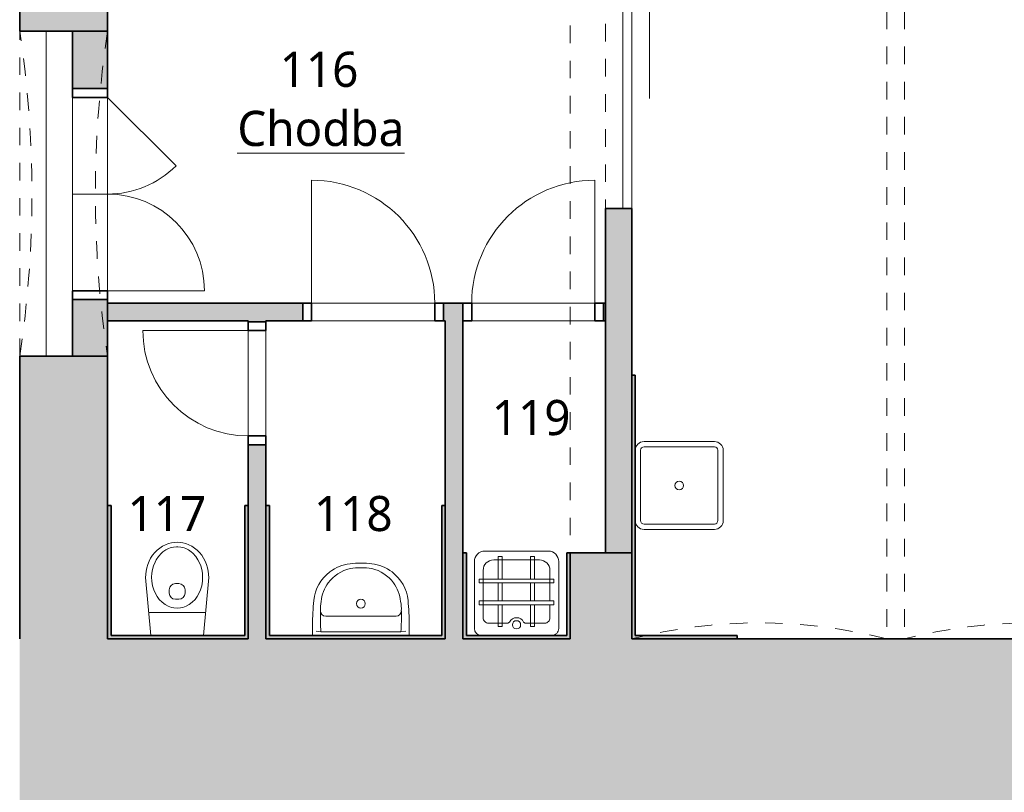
# Model space of a CAD drawing. Header units: metres. Extents: x -0.3 to 46.9, y -0.4 to 27.9.
# Tile 14 of 26: x 21.8 to 27.4, y 7.7 to 12.1. Entities that reach past the tile are written whole.
import ezdxf

# ---------------------------------------------------------------- set-up
doc = ezdxf.new("R2010")
doc.units = ezdxf.units.M
doc.linetypes.add('AV - Cerch_ 1 tecka 4mm', pattern=[0.006, 0.004, -0.001, 0, -0.001])
doc.linetypes.add('AV - Cerch_ 2 tecky 4mm', pattern=[0.008, 0.004, -0.0015, 0, -0.001, 0, -0.0015])
doc.layers.add('AV-MISTNOSTI', color=5, linetype='Continuous', lineweight=5, true_color=0x0000ff)
for name, color, linetype, lineweight in [('AV-SRAFY', 7, 'Continuous', 35), ('AV-STAVBA', 7, 'Continuous', 18), ('AV-VYBAVENI', 7, 'Continuous', 18)]:
    doc.layers.add(name, color=color, linetype=linetype, lineweight=lineweight)
doc.styles.add('Trebuchet MS_B', font='trebuc.ttf', dxfattribs={"height": 0.2})

# ---------------------------------------------------------------- blocks, each defined once
blk = doc.blocks.new('DO_2-L_Obl__členěné_22 - 1100x1950-946527-1NP')
at = {"layer": 'AV-STAVBA', "color": 254, "true_color": 0xcccccc}
for p, q in [((0.55, 0.52), (0.55, -0.03)), ((-0.55, -0.03), (-0.1611, 0.3589)), ((-0.55, -0.03), (0.55, -0.03)), ((-0.55, -0.23), (-0.55, -0.03)), ((0, -0.03), (0, -0.23)), ((0.55, -0.23), (0.55, -0.03)), ((-0.6, -0.23), (-0.55, -0.23)), ((-0.55, -0.23), (0.55, -0.23)), ((0.55, -0.23), (0.6, -0.23))]:
    blk.add_line(p, q, dxfattribs=at)
at = {"layer": 'AV-STAVBA', "color": 254, "lineweight": 35, "true_color": 0xcccccc}
for p, q in [((-0.55, -0.03), (-0.6, -0.03)), ((-0.6, -0.03), (-0.6, -0.23)), ((-0.55, -0.23), (-0.55, -0.03)), ((0.6, -0.03), (0.55, -0.03)), ((0.55, -0.03), (0.55, -0.23)), ((0.6, -0.23), (0.6, -0.03)), ((-0.6, -0.23), (-0.55, -0.23)), ((0.55, -0.23), (0.6, -0.23))]:
    blk.add_line(p, q, dxfattribs=at)
at = {"layer": 'AV-STAVBA', "color": 254, "linetype": 'AV - Cerch_ 1 tecka 4mm', "true_color": 0xcccccc}
for p, q in [((-0.55, -0.03), (0.55, -0.03)), ((-0.6, -0.23), (0.6, -0.23)), ((-0.55, -0.23), (0.55, -0.23))]:
    blk.add_line(p, q, dxfattribs=at)
at = {"layer": 'AV-STAVBA', "color": 254, "true_color": 0xcccccc}
for centre, start, end in [((0.55, -0.03), 90, 180), ((-0.55, -0.03), 360, 45)]:
    blk.add_arc(centre, 0.55, start, end, dxfattribs=at)
blk = doc.blocks.new('GM_Otvor s půlkruhovým nadpražím - 1850x3270-946843-1NP')
at = {"layer": 'AV-STAVBA', "color": 254, "linetype": 'AV - Cerch_ 1 tecka 4mm', "lineweight": 13, "true_color": 0xcccccc}
for p, q in [((-0.925, 0.25), (0.925, 0.25)), ((0.925, -0.25), (-0.925, -0.25))]:
    blk.add_line(p, q, dxfattribs=at)
for centre, start, end in [((0, 6.3266), 261.3447, 278.6553), ((0, -6.3266), 81.3447, 98.6553)]:
    blk.add_arc(centre, 6.1466, start, end, dxfattribs=at)
blk = doc.blocks.new('GM_Otvor_obdélníkový - 4200x4810-947040-1NP')
at = {"layer": 'AV-STAVBA', "color": 254, "linetype": 'AV - Cerch_ 1 tecka 4mm', "lineweight": 13, "true_color": 0xcccccc}
for p, q in [((-2.1, 0.175), (2.1, 0.175)), ((-2.1, -0.175), (2.1, -0.175)), ((-2.1, -0.175), (2.1, -0.175))]:
    blk.add_line(p, q, dxfattribs=at)
blk = doc.blocks.new('DO_1-P_Ocel_ - 700x1970_100-947632-1NP')
at = {"layer": 'AV-STAVBA', "color": 254, "true_color": 0xcccccc}
for p, q in [((-0.35, 0.75), (-0.35, 0.05)), ((-0.35, 0.05), (0.35, 0.05)), ((-0.35, -0.05), (0.35, -0.05))]:
    blk.add_line(p, q, dxfattribs=at)
at = {"layer": 'AV-STAVBA', "color": 254, "linetype": 'AV - Cerch_ 1 tecka 4mm', "true_color": 0xcccccc}
for p, q in [((-0.4, 0.05), (0.4, 0.05)), ((-0.35, 0.05), (0.35, 0.05)), ((-0.4, -0.05), (0.4, -0.05)), ((-0.35, -0.05), (0.35, -0.05))]:
    blk.add_line(p, q, dxfattribs=at)
at = {"layer": 'AV-STAVBA', "color": 254, "lineweight": 35, "true_color": 0xcccccc}
for p, q in [((-0.35, 0.05), (-0.4, 0.05)), ((-0.4, 0.05), (-0.4, -0.05)), ((-0.35, -0.05), (-0.35, 0.05)), ((0.4, 0.05), (0.35, 0.05)), ((0.35, 0.05), (0.35, -0.05)), ((0.4, -0.05), (0.4, 0.05)), ((-0.4, -0.05), (-0.35, -0.05)), ((0.35, -0.05), (0.4, -0.05))]:
    blk.add_line(p, q, dxfattribs=at)
at = {"layer": 'AV-STAVBA', "color": 254, "true_color": 0xcccccc}
blk.add_arc((-0.35, 0.05), 0.7, 0, 90, dxfattribs=at)
blk = doc.blocks.new('DO_1-L_Ocel_ - 600x1970_100-934388-1NP')
at = {"layer": 'AV-STAVBA', "color": 254, "true_color": 0xcccccc}
for p, q in [((0.3, 0.65), (0.3, 0.05)), ((-0.3, 0.05), (0.3, 0.05)), ((-0.3, -0.05), (0.3, -0.05))]:
    blk.add_line(p, q, dxfattribs=at)
at = {"layer": 'AV-STAVBA', "color": 254, "linetype": 'AV - Cerch_ 1 tecka 4mm', "true_color": 0xcccccc}
for p, q in [((-0.35, 0.05), (0.35, 0.05)), ((-0.3, 0.05), (0.3, 0.05)), ((-0.35, -0.05), (0.35, -0.05)), ((-0.3, -0.05), (0.3, -0.05))]:
    blk.add_line(p, q, dxfattribs=at)
at = {"layer": 'AV-STAVBA', "color": 254, "lineweight": 35, "true_color": 0xcccccc}
for p, q in [((-0.3, 0.05), (-0.35, 0.05)), ((-0.35, 0.05), (-0.35, -0.05)), ((-0.3, -0.05), (-0.3, 0.05)), ((0.35, 0.05), (0.3, 0.05)), ((0.3, 0.05), (0.3, -0.05)), ((0.35, -0.05), (0.35, 0.05)), ((-0.35, -0.05), (-0.3, -0.05)), ((0.3, -0.05), (0.35, -0.05))]:
    blk.add_line(p, q, dxfattribs=at)
at = {"layer": 'AV-STAVBA', "color": 254, "true_color": 0xcccccc}
blk.add_arc((0.3, 0.05), 0.6, 90, 180, dxfattribs=at)
blk = doc.blocks.new('DO_1-L_Ocel_ - 700x1970_100-947950-1NP')
at = {"layer": 'AV-STAVBA', "color": 254, "true_color": 0xcccccc}
for p, q in [((0.35, 0.75), (0.35, 0.05)), ((-0.35, 0.05), (0.35, 0.05)), ((-0.35, -0.05), (0.35, -0.05))]:
    blk.add_line(p, q, dxfattribs=at)
at = {"layer": 'AV-STAVBA', "color": 254, "linetype": 'AV - Cerch_ 1 tecka 4mm', "true_color": 0xcccccc}
for p, q in [((-0.4, 0.05), (0.4, 0.05)), ((-0.35, 0.05), (0.35, 0.05)), ((-0.4, -0.05), (0.4, -0.05)), ((-0.35, -0.05), (0.35, -0.05))]:
    blk.add_line(p, q, dxfattribs=at)
at = {"layer": 'AV-STAVBA', "color": 254, "lineweight": 35, "true_color": 0xcccccc}
for p, q in [((-0.35, 0.05), (-0.4, 0.05)), ((-0.4, 0.05), (-0.4, -0.05)), ((-0.35, -0.05), (-0.35, 0.05)), ((0.4, 0.05), (0.35, 0.05)), ((0.35, 0.05), (0.35, -0.05)), ((0.4, -0.05), (0.4, 0.05)), ((-0.4, -0.05), (-0.35, -0.05)), ((0.35, -0.05), (0.4, -0.05))]:
    blk.add_line(p, q, dxfattribs=at)
at = {"layer": 'AV-STAVBA', "color": 254, "true_color": 0xcccccc}
blk.add_arc((0.35, 0.05), 0.7, 90, 180, dxfattribs=at)
blk = doc.blocks.new('GM_Void_valená klenba - GM_Void_valená klenba-1557071-1NP')
at = {"layer": 'AV-STAVBA', "color": 254, "linetype": 'AV - Cerch_ 1 tecka 4mm', "lineweight": 13, "true_color": 0xcccccc}
for p, q in [((-0.725, 2.585), (-0.725, -2.585)), ((-0.725, 2.585), (0.725, 2.585)), ((0.725, 2.585), (0.725, -2.585)), ((-0.725, -2.585), (0.725, -2.585))]:
    blk.add_line(p, q, dxfattribs=at)
for centre, start, end in [((0, 5.3929), 255.5225, 284.4775), ((0, -5.3929), 75.5225, 104.4775)]:
    blk.add_arc(centre, 2.9, start, end, dxfattribs=at)
blk = doc.blocks.new('DO_1-P_Ocel__posuvné - 1250x2000-1370342-1NP')
at = {"layer": 'AV-STAVBA', "color": 254, "true_color": 0xcccccc}
for p, q in [((-1.25, 0.175), (-1.2076, 0.2174)), ((-1.25, 0.175), (0, 0.175)), ((-1.25, 0.175), (-1.2076, 0.1326)), ((-0.625, 0.075), (0.625, 0.075)), ((-0.625, 0.025), (0.625, 0.025))]:
    blk.add_line(p, q, dxfattribs=at)
at = {"layer": 'AV-STAVBA', "color": 254, "linetype": 'AV - Cerch_ 1 tecka 4mm', "true_color": 0xcccccc}
for p, q in [((-0.625, 0.075), (0.625, 0.075)), ((-0.625, 0.025), (0.625, 0.025)), ((-0.625, -0.075), (0.625, -0.075))]:
    blk.add_line(p, q, dxfattribs=at)
blk = doc.blocks.new('Koncepční WC - WC NADRZ-1470814-1NP')
at = {"layer": 'AV-VYBAVENI', "color": 254, "lineweight": 13, "true_color": 0xcccccc}
for p, q in [((0.0218, 0.5074), (0.0069, 0.4953)), ((0.0377, 0.5177), (0.0218, 0.5074)), ((0.0541, 0.526), (0.0377, 0.5177)), ((0.0708, 0.5323), (0.0541, 0.526)), ((0.0707, 0.5044), (0.0564, 0.4971)), ((0.0799, 0.5081), (0.0707, 0.5044)), ((0.0876, 0.5367), (0.0708, 0.5323)), ((0.0987, 0.513), (0.0799, 0.5081)), ((0.1042, 0.5392), (0.0876, 0.5367)), ((0.117, 0.515), (0.0987, 0.513)), ((0.1203, 0.54), (0.1042, 0.5392)), ((0.1203, 0.515), (0.117, 0.515)), ((0.1365, 0.5392), (0.1203, 0.54)), ((0.1237, 0.515), (0.1203, 0.515)), ((0.142, 0.513), (0.1237, 0.515)), ((0.1531, 0.5367), (0.1365, 0.5392)), ((0.1607, 0.5081), (0.142, 0.513)), ((0.1699, 0.5323), (0.1531, 0.5367)), ((0.1699, 0.5044), (0.1607, 0.5081)), ((0.1866, 0.526), (0.1699, 0.5323)), ((0.1842, 0.4971), (0.1699, 0.5044)), ((0.203, 0.5177), (0.1866, 0.526)), ((0.2188, 0.5074), (0.203, 0.5177)), ((0.2338, 0.4953), (0.2188, 0.5074)), ((-0.0303, 0.4494), (-0.0396, 0.4319)), ((-0.0194, 0.4661), (-0.0303, 0.4494)), ((-0.007, 0.4814), (-0.0194, 0.4661)), ((0.0069, 0.4953), (-0.007, 0.4814)), ((0.0148, 0.4601), (0.0018, 0.4409)), ((0.0314, 0.4782), (0.0148, 0.4601)), ((0.0398, 0.4856), (0.0314, 0.4782)), ((0.0564, 0.4971), (0.0398, 0.4856)), ((0.2008, 0.4856), (0.1842, 0.4971)), ((0.2093, 0.4782), (0.2008, 0.4856)), ((0.2258, 0.4601), (0.2093, 0.4782)), ((0.2388, 0.4409), (0.2258, 0.4601)), ((0.2476, 0.4814), (0.2338, 0.4953)), ((0.2601, 0.4661), (0.2476, 0.4814)), ((0.271, 0.4494), (0.2601, 0.4661)), ((0.2802, 0.4319), (0.271, 0.4494)), ((-0.0527, 0.395), (-0.0567, 0.3764)), ((-0.047, 0.4136), (-0.0527, 0.395)), ((-0.0396, 0.4319), (-0.047, 0.4136)), ((-0.0139, 0.4061), (-0.0197, 0.3855)), ((-0.0051, 0.4278), (-0.0139, 0.4061)), ((0.0018, 0.4409), (-0.0051, 0.4278)), ((0.2458, 0.4278), (0.2388, 0.4409)), ((0.2546, 0.4061), (0.2458, 0.4278)), ((0.2603, 0.3855), (0.2546, 0.4061)), ((0.2877, 0.4136), (0.2802, 0.4319)), ((0.2934, 0.395), (0.2877, 0.4136)), ((0.2973, 0.3764), (0.2934, 0.395)), ((-0.0567, 0.3764), (-0.0597, 0.34)), ((-0.0597, 0.34), (-0.0288, 0.01)), ((-0.0233, 0.3644), (-0.0247, 0.342)), ((-0.0247, 0.342), (-0.0237, 0.3197)), ((-0.0197, 0.3855), (-0.0233, 0.3644)), ((0.2639, 0.3644), (0.2603, 0.3855)), ((0.2653, 0.342), (0.2639, 0.3644)), ((0.2644, 0.3197), (0.2653, 0.342)), ((0.2695, 0.01), (0.3003, 0.34)), ((0.3003, 0.34), (0.2973, 0.3764)), ((-0.0237, 0.3197), (-0.019, 0.2916)), ((-0.019, 0.2916), (-0.0125, 0.2698)), ((0.1103, 0.3054), (0.1203, 0.3054)), ((0.1203, 0.3054), (0.1303, 0.3054)), ((0.2532, 0.2698), (0.2597, 0.2916)), ((0.2597, 0.2916), (0.2644, 0.3197)), ((-0.0125, 0.2698), (-0.0032, 0.2484)), ((-0.0032, 0.2484), (0.0063, 0.2319)), ((0.0063, 0.2319), (0.0188, 0.2151)), ((0.0753, 0.2508), (0.0753, 0.2704)), ((0.1653, 0.2508), (0.1653, 0.2704)), ((0.2219, 0.2151), (0.2344, 0.2319)), ((0.2344, 0.2319), (0.2439, 0.2484)), ((0.2439, 0.2484), (0.2532, 0.2698)), ((0.0188, 0.2151), (0.0344, 0.199)), ((0.0344, 0.199), (0.0515, 0.1859)), ((0.0515, 0.1859), (0.0699, 0.1759)), ((0.0699, 0.1759), (0.0885, 0.1693)), ((0.0885, 0.1693), (0.102, 0.1664)), ((0.1203, 0.2158), (0.1103, 0.2158)), ((0.1303, 0.2158), (0.1203, 0.2158)), ((0.1387, 0.1664), (0.1521, 0.1693)), ((0.1521, 0.1693), (0.1708, 0.1759)), ((0.1708, 0.1759), (0.1891, 0.1859)), ((0.1891, 0.1859), (0.2063, 0.199)), ((0.2063, 0.199), (0.2219, 0.2151)), ((-0.0409, 0.1398), (0.1203, 0.1398)), ((0.102, 0.1664), (0.1203, 0.165)), ((0.1203, 0.165), (0.1387, 0.1664)), ((0.1203, 0.1398), (0.2816, 0.1398))]:
    blk.add_line(p, q, dxfattribs=at)
for centre, start, end in [((0.1103, 0.2704), 90, 180), ((0.1303, 0.2704), 360, 90), ((0.1103, 0.2508), 180, 270), ((0.1303, 0.2508), 270, 0)]:
    blk.add_arc(centre, 0.035, start, end, dxfattribs=at)
blk = doc.blocks.new('Koncepční umyvadlo - 550x400-1470811-1NP')
at = {"layer": 'AV-VYBAVENI', "color": 254, "true_color": 0xccccff}
for p, q in [((-0.075, 0.12), (0.125, 0.12)), ((0.125, 0.12), (0.325, 0.12)), ((-0.15, 0.0696), (-0.15, 0.01)), ((0.4, 0.01), (0.4, 0.0696)), ((-0.13, 0.0342), (-0.1027, 0.03)), ((-0.1027, 0.03), (0.3527, 0.03)), ((0.3527, 0.03), (0.38, 0.0342))]:
    blk.add_line(p, q, dxfattribs=at)
blk.add_circle((0.125, 0.191), 0.025, dxfattribs=at)
for centre, radius, start, end in [((0.087, 0.1893), 0.2291, 95.9722, 127.4241), ((0.125, 0.0213), 0.4007, 81.122, 98.878), ((0.125, -0.0054), 0.4007, 81.122, 98.878), ((0.163, 0.1893), 0.2291, 52.5759, 84.0278), ((0.0863, 0.1873), 0.2303, 126.9872, 174.6397), ((0.1108, 0.183), 0.2128, 102.9464, 143.5152), ((0.1392, 0.183), 0.2128, 36.4848, 77.0536), ((0.1637, 0.1873), 0.2303, 5.3603, 53.0128), ((0.1142, 0.1817), 0.2163, 143.7612, 174.2094), ((0.1358, 0.1817), 0.2163, 5.7906, 36.2388), ((1.3731, 0.0627), 1.5231, 174.4928, 179.7382), ((0.092, 0.1621), 0.1973, 167.8887, 183.5287), ((0.158, 0.1621), 0.1973, 356.4713, 12.1113), ((-1.1231, 0.0627), 1.5231, 0.2618, 5.5072), ((1.2179, 0.1148), 1.3234, 178.4771, 183.6753), ((-0.075, 0.15), 0.03, 180, 270), ((0.325, 0.15), 0.03, 270, 360), ((-0.9659, 0.1148), 1.3213, 356.3208, 1.5269)]:
    blk.add_arc(centre, radius, start, end, dxfattribs=at)
blk = doc.blocks.new('Koncepční Výlevka - 480x480-1479807-1NP')
at = {"layer": 'AV-VYBAVENI', "color": 254, "true_color": 0xccccff}
for p, q in [((-0.055, 0.49), (0.3052, 0.49)), ((0.0209, 0.4593), (0.0436, 0.4593)), ((0.0209, 0.33), (0.0209, 0.4593)), ((0.0436, 0.4593), (0.0436, 0.33)), ((0.2043, 0.4593), (0.2271, 0.4593)), ((0.2043, 0.33), (0.2043, 0.4593)), ((0.2271, 0.4593), (0.2271, 0.33)), ((-0.115, 0.05), (-0.115, 0.4302)), ((-0.005, 0.44), (0.2552, 0.44)), ((0.365, 0.43), (0.365, 0.0502)), ((-0.065, 0.11), (-0.065, 0.3801)), ((0.315, 0.3801), (0.315, 0.2064)), ((-0.0872, 0.33), (0.3365, 0.33)), ((-0.0872, 0.3087), (-0.0872, 0.33)), ((0.3365, 0.3087), (-0.0872, 0.3087)), ((0.0209, 0.2064), (0.0209, 0.3087)), ((0.0436, 0.3087), (0.0436, 0.2064)), ((0.2043, 0.2064), (0.2043, 0.3087)), ((0.2271, 0.3087), (0.2271, 0.2064)), ((0.3365, 0.33), (0.3365, 0.3087)), ((-0.0872, 0.2064), (0.3365, 0.2064)), ((-0.0872, 0.1851), (-0.0872, 0.2064)), ((0.3365, 0.1851), (-0.0872, 0.1851)), ((0.0209, 0.0601), (0.0209, 0.1851)), ((0.0436, 0.1851), (0.0436, 0.0601)), ((0.2043, 0.0601), (0.2043, 0.1851)), ((0.2271, 0.1851), (0.2271, 0.0601)), ((0.315, 0.1851), (0.315, 0.1101)), ((0.3365, 0.2064), (0.3365, 0.1851)), ((-0.035, 0.08), (0.0752, 0.08)), ((0.0436, 0.0601), (0.0209, 0.0601)), ((0.0752, 0.08), (0.0846, 0.0864)), ((0.1654, 0.0864), (0.1748, 0.08)), ((0.1748, 0.08), (0.285, 0.08)), ((0.2271, 0.0601), (0.2043, 0.0601))]:
    blk.add_line(p, q, dxfattribs=at)
blk.add_circle((0.125, 0.0707), 0.0234, dxfattribs=at)
for centre, radius, start, end in [((-0.055, 0.43), 0.06, 90, 179.8089), ((0.305, 0.43), 0.06, 0, 89.814), ((-0.005, 0.38), 0.06, 90, 179.8704), ((0.255, 0.38), 0.06, 0.0969, 89.8146), ((-0.035, 0.11), 0.03, 180, 270.0785), ((0.125, 0.0659), 0.0453, 26.8261, 153.1739), ((0.285, 0.11), 0.03, 270, 0.1474), ((-0.075, 0.05), 0.04, 180, 270), ((0.325, 0.05), 0.04, 270, 0.2341)]:
    blk.add_arc(centre, radius, start, end, dxfattribs=at)
blk = doc.blocks.new('Koncepční dřez - Dřez-607565-1NP')
at = {"layer": 'AV-VYBAVENI', "color": 254, "true_color": 0xccccff}
for p, q in [((-0.2, 0.25), (0.2, 0.25)), ((-0.22, 0.2), (-0.22, -0.2)), ((0.2, 0.22), (-0.2, 0.22)), ((0.22, -0.2), (0.22, 0.2)), ((0.25, 0.2), (0.25, -0.2)), ((-0.2, -0.22), (0.2, -0.22)), ((-0.2, -0.25), (0.2, -0.25))]:
    blk.add_line(p, q, dxfattribs=at)
blk.add_circle((0, 0), 0.025, dxfattribs=at)
for centre, radius, start, end in [((-0.2, 0.2), 0.05, 90, 180), ((0.2, 0.2), 0.05, 360, 90), ((-0.2, 0.2), 0.02, 90, 180), ((0.2, 0.2), 0.02, 360, 90), ((-0.2, -0.2), 0.05, 180, 270), ((-0.2, -0.2), 0.02, 180, 270), ((0.2, -0.2), 0.02, 270, 360), ((0.2, -0.2), 0.05, 270, 360)]:
    blk.add_arc(centre, radius, start, end, dxfattribs=at)
blk = doc.blocks.new('D0089 - 1514 - OÚPSŘ_Benešova_rvt-1-1NP')
at = {"layer": 'AV-SRAFY', "lineweight": 18, "true_color": 0xcccccc}
h = blk.add_hatch(color=254, dxfattribs=at)
h.paths.add_polyline_path([(22.3248, 8.5282), (22.3248, 10.137), (21.8248, 10.137), (21.8248, 8.5282)])
h.paths.add_polyline_path([(21.8248, 11.987), (22.3248, 11.987), (22.3248, 13.8482), (21.8248, 13.8482), (21.8248, 12.6767)])
h = blk.add_hatch(color=254, dxfattribs=at)
h.paths.add_polyline_path([(25.3048, 8.5282), (25.3048, 9.0182), (24.9548, 9.0182), (24.9548, 8.5282)])
h.paths.add_polyline_path([(24.9548, 13.2182), (25.3048, 13.2182), (25.3048, 13.6982), (24.9548, 13.6982), (24.9548, 13.3987)])
h = blk.add_hatch(color=254, dxfattribs=at)
h.paths.add_polyline_path([(25.3048, 9.0182), (25.3048, 10.9782), (25.1548, 10.9782), (25.1548, 9.0182)])
h.paths.add_polyline_path([(25.3048, 12.2282), (25.3048, 13.2182), (25.1548, 13.2182), (25.1548, 12.2282)])
h = blk.add_hatch(color=254, dxfattribs=at)
h.paths.add_polyline_path([(22.1248, 10.137), (22.3248, 10.137), (22.3248, 10.4595), (22.1248, 10.4595)])
h.paths.add_polyline_path([(22.1248, 11.6595), (22.3248, 11.6595), (22.3248, 11.987), (22.1248, 11.987)])
h = blk.add_hatch(color=254, dxfattribs=at)
h.paths.add_polyline_path([(24.3448, 10.3382), (24.3448, 10.4382), (24.2348, 10.4382), (24.2348, 10.3382), (24.2448, 10.3382)])
h.paths.add_polyline_path([(25.1448, 10.3382), (25.1548, 10.3382), (25.1548, 10.4382), (25.1448, 10.4382)])
h.paths.add_polyline_path([(22.5556, 10.3382), (23.4348, 10.3382), (23.4348, 10.4382), (22.3248, 10.4382), (22.3248, 10.3382)])
h = blk.add_hatch(color=254, dxfattribs=at)
h.paths.add_polyline_path([(23.2248, 8.5282), (23.2248, 9.6332), (23.1248, 9.6332), (23.1248, 8.5282)])
h.paths.add_polyline_path([(23.2248, 10.3332), (23.2248, 10.3382), (23.1248, 10.3382), (23.1248, 10.3332)])
for points in [[(24.3448, 8.5282), (24.3448, 10.3382), (24.2448, 10.3382), (24.2448, 8.5282)], [(25.3248, 8.5282), (25.3248, 10.0282), (25.3048, 10.0282), (25.3048, 8.5282)], [(22.3448, 8.5282), (22.3448, 9.2882), (22.3248, 9.2882), (22.3248, 8.5282)], [(23.1048, 8.5482), (23.1248, 8.5482), (23.1248, 9.2882), (23.1048, 9.2882)], [(23.2448, 8.5282), (23.2448, 9.2882), (23.2248, 9.2882), (23.2248, 8.5282)], [(24.2248, 8.5482), (24.2448, 8.5482), (24.2448, 9.2882), (24.2248, 9.2882)], [(24.3648, 8.5282), (24.3648, 9.0182), (24.3448, 9.0182), (24.3448, 8.5282)], [(24.9548, 8.5282), (24.9548, 9.0182), (24.9348, 9.0182), (24.9348, 8.5282)], [(23.1248, 8.5282), (23.1248, 8.5482), (22.3448, 8.5482), (22.3448, 8.5282)], [(24.2448, 8.5282), (24.2448, 8.5482), (23.2448, 8.5482), (23.2448, 8.5282), (23.5618, 8.5282)], [(24.3648, 8.5282), (24.9348, 8.5282), (24.9348, 8.5482), (24.3648, 8.5482)], [(25.3248, 8.5282), (25.9048, 8.5282), (25.9048, 8.5482), (25.3248, 8.5482)]]:
    blk.add_hatch(color=254, dxfattribs=at).paths.add_polyline_path(points)
h = blk.add_hatch(color=254, dxfattribs=at)
h.paths.add_polyline_path([(22.4048, 1.3482), (22.4048, 4.0882), (21.8248, 4.0882), (21.8248, 1.3482)])
h.paths.add_polyline_path([(21.8248, 5.9882), (22.4048, 5.9882), (22.4048, 8.5282), (21.8248, 8.5282), (21.8248, 6.9002)])
h = blk.add_hatch(color=254, dxfattribs=at)
h.paths.add_polyline_path([(34.6148, 7.5782), (34.6148, 8.5282), (30.6798, 8.5282), (30.6798, 7.6782), (30.8298, 7.5782), (31.6108, 7.5782)])
h.paths.add_polyline_path([(25.6948, 7.5782), (28.8098, 7.5782), (28.9598, 7.6782), (28.9598, 8.5282), (22.4048, 8.5282), (22.4048, 7.5782), (25.574, 7.5782)])
h.paths.add_polyline_path([(35.9348, 7.5782), (36.9798, 7.5782), (36.9798, 8.5282), (35.9348, 8.5282), (35.9348, 8.3443)])
h.paths.add_polyline_path([(38.8598, 7.5782), (39.1448, 7.5782), (39.1448, 8.5282), (38.8598, 8.5282), (38.8598, 8.3443)])
at = {"layer": 'AV-STAVBA', "color": 254, "lineweight": 35, "true_color": 0xcccccc}
for p, q in [((21.8248, 13.8482), (21.8248, 11.987)), ((22.3248, 11.987), (22.3248, 12.2282)), ((21.8248, 11.987), (22.3248, 11.987)), ((22.1248, 11.987), (22.1248, 11.6595)), ((22.3248, 11.987), (22.1248, 11.987)), ((22.3248, 11.6595), (22.3248, 11.987)), ((22.1248, 11.6595), (22.3248, 11.6595)), ((25.3048, 10.9782), (25.1548, 10.9782)), ((25.1548, 10.9782), (25.1548, 9.0182)), ((25.3048, 9.0182), (25.3048, 10.9782)), ((22.1248, 10.4595), (22.1248, 10.137)), ((22.3248, 10.4595), (22.1248, 10.4595)), ((22.3248, 10.137), (22.3248, 10.4595)), ((23.4348, 10.4382), (22.3248, 10.4382)), ((22.3248, 10.4382), (22.3248, 10.3382)), ((23.4348, 10.3382), (23.4348, 10.4382)), ((24.3448, 10.4382), (24.2348, 10.4382)), ((24.2348, 10.4382), (24.2348, 10.3382)), ((24.3448, 10.3382), (24.3448, 10.4382)), ((25.1548, 10.4382), (25.1448, 10.4382)), ((25.1448, 10.4382), (25.1448, 10.3382)), ((25.1548, 10.3382), (25.1548, 10.4382)), ((22.3248, 10.3382), (23.1248, 10.3382)), ((23.1248, 10.3382), (23.1248, 10.3332)), ((23.1248, 10.3332), (23.2248, 10.3332)), ((23.2248, 10.3382), (23.4348, 10.3382)), ((23.2248, 10.3332), (23.2248, 10.3382)), ((24.2348, 10.3382), (24.2448, 10.3382)), ((24.2448, 10.3382), (24.2448, 8.5282)), ((24.3448, 8.5282), (24.3448, 10.3382)), ((25.1448, 10.3382), (25.1548, 10.3382)), ((22.3248, 10.137), (21.8248, 10.137)), ((21.8248, 10.137), (21.8248, 8.5282)), ((22.1248, 10.137), (22.3248, 10.137)), ((22.3248, 8.5282), (22.3248, 10.137)), ((25.3248, 10.0282), (25.3048, 10.0282)), ((25.3048, 10.0282), (25.3048, 8.5282)), ((25.3248, 8.5482), (25.3248, 10.0282)), ((23.1248, 9.6332), (23.1248, 8.5282)), ((23.2248, 9.6332), (23.1248, 9.6332)), ((23.2248, 8.5282), (23.2248, 9.6332)), ((22.3248, 9.2882), (22.3248, 8.5282)), ((22.3448, 9.2882), (22.3248, 9.2882)), ((22.3448, 8.5482), (22.3448, 9.2882)), ((23.1248, 9.2882), (23.1048, 9.2882)), ((23.1048, 9.2882), (23.1048, 8.5482)), ((23.1248, 8.5482), (23.1248, 9.2882)), ((23.2248, 9.2882), (23.2248, 8.5282)), ((23.2448, 9.2882), (23.2248, 9.2882)), ((23.2448, 8.5482), (23.2448, 9.2882)), ((24.2448, 9.2882), (24.2248, 9.2882)), ((24.2248, 9.2882), (24.2248, 8.5482)), ((24.2448, 8.5482), (24.2448, 9.2882)), ((24.3448, 9.0182), (24.3448, 8.5282)), ((24.3648, 9.0182), (24.3448, 9.0182)), ((24.3648, 8.5482), (24.3648, 9.0182)), ((24.9348, 9.0182), (24.9348, 8.5482)), ((24.9548, 9.0182), (24.9348, 9.0182)), ((25.3048, 9.0182), (24.9548, 9.0182)), ((24.9548, 9.0182), (24.9548, 8.5282)), ((24.9548, 8.5282), (24.9548, 9.0182)), ((25.1548, 9.0182), (25.3048, 9.0182)), ((25.3048, 8.5282), (25.3048, 9.0182)), ((22.4048, 8.5282), (22.3248, 8.5282)), ((22.3248, 8.5282), (22.3448, 8.5282)), ((23.1048, 8.5482), (22.3448, 8.5482)), ((22.3448, 8.5282), (23.1248, 8.5282)), ((23.1248, 8.5282), (22.4048, 8.5282)), ((23.1248, 8.5282), (23.1248, 8.5482)), ((24.2448, 8.5282), (23.2248, 8.5282)), ((23.2248, 8.5282), (23.2448, 8.5282)), ((24.2248, 8.5482), (23.2448, 8.5482)), ((23.2448, 8.5282), (24.2448, 8.5282)), ((24.2448, 8.5282), (24.2448, 8.5482)), ((24.9548, 8.5282), (24.3448, 8.5282)), ((24.3448, 8.5282), (24.3648, 8.5282)), ((24.9348, 8.5482), (24.3648, 8.5482)), ((24.3648, 8.5282), (24.9348, 8.5282)), ((24.9348, 8.5282), (24.9548, 8.5282)), ((28.9598, 8.5282), (25.3048, 8.5282)), ((25.3048, 8.5282), (25.3248, 8.5282)), ((25.9048, 8.5482), (25.3248, 8.5482)), ((25.3248, 8.5282), (25.9048, 8.5282)), ((25.9048, 8.5282), (25.9048, 8.5482))]:
    blk.add_line(p, q, dxfattribs=at)
at = {"layer": 'AV-STAVBA', "color": 254, "true_color": 0xcccccc}
for p, q in [((25.3048, 12.2282), (25.3048, 10.9782)), ((25.3048, 12.2282), (25.3048, 10.9782)), ((21.9748, 11.987), (21.9748, 10.137)), ((22.1248, 10.5095), (22.1248, 11.6095)), ((22.1248, 11.6095), (22.1248, 10.5095)), ((22.3248, 11.6095), (22.3248, 10.5095)), ((22.3248, 11.6095), (22.3248, 10.5095)), ((23.4848, 10.4382), (24.1848, 10.4382)), ((23.4848, 10.4382), (24.1848, 10.4382)), ((24.3948, 10.4382), (25.0948, 10.4382)), ((24.3948, 10.4382), (25.0948, 10.4382)), ((24.1848, 10.3382), (23.4848, 10.3382)), ((24.1848, 10.3382), (23.4848, 10.3382)), ((25.0948, 10.3382), (24.3948, 10.3382)), ((25.0948, 10.3382), (24.3948, 10.3382)), ((23.1248, 9.6832), (23.1248, 10.2832)), ((23.1248, 9.6832), (23.1248, 10.2832)), ((23.2248, 10.2832), (23.2248, 9.6832)), ((23.2248, 10.2832), (23.2248, 9.6832))]:
    blk.add_line(p, q, dxfattribs=at)
at = {"layer": 'AV-STAVBA', "color": 254, "linetype": 'AV - Cerch_ 2 tecky 4mm', "true_color": 0xcccccc}
blk.add_line((21.9748, 11.987), (21.9748, 10.137), dxfattribs=at)
at = {"layer": 'AV-STAVBA', "color": 254, "lineweight": 18, "true_color": 0xcccccc}
for name, p in [('GM_Void_valená klenba - GM_Void_valená klenba-1557071-1NP', (26.0298, 11.1132)), ('GM_Void_valená klenba - GM_Void_valená klenba-1557071-1NP', (27.5798, 11.1132)), ('DO_1-P_Ocel_ - 700x1970_100-947632-1NP', (23.8348, 10.3882)), ('DO_1-L_Ocel_ - 700x1970_100-947950-1NP', (24.7448, 10.3882))]:
    blk.add_blockref(name, p, dxfattribs=at)
for name, p, rotation in [('GM_Otvor_obdélníkový - 4200x4810-947040-1NP', (25.1298, 11.1182), 269.9999999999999), ('DO_1-P_Ocel__posuvné - 1250x2000-1370342-1NP', (25.2298, 11.6032), 269.9999999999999), ('GM_Otvor s půlkruhovým nadpražím - 1850x3270-946843-1NP', (22.0748, 11.062), 269.9999999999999), ('DO_2-L_Obl__členěné_22 - 1100x1950-946527-1NP', (22.3548, 11.0595), 269.9999999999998), ('DO_1-L_Ocel_ - 600x1970_100-934388-1NP', (23.1748, 9.9832), 89.99999999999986)]:
    blk.add_blockref(name, p, dxfattribs=dict(at, rotation=rotation))
at = {"layer": 'AV-VYBAVENI', "color": 254, "lineweight": 18, "true_color": 0xcccccc}
for name, p in [('Koncepční dřez - Dřez-607565-1NP', (25.5748, 9.4017)), ('Koncepční WC - WC NADRZ-1470814-1NP', (22.5998, 8.5382)), ('Koncepční Výlevka - 480x480-1479807-1NP', (24.5248, 8.5382)), ('Koncepční umyvadlo - 550x400-1470811-1NP', (23.6398, 8.5382))]:
    blk.add_blockref(name, p, dxfattribs=at)

msp = doc.modelspace()

# ---------------------------------------------------------------- block references
at = {"lineweight": 5}
msp.add_blockref('D0089 - 1514 - OÚPSŘ_Benešova_rvt-1-1NP', (0, 0), dxfattribs=at)

# ---------------------------------------------------------------- texts
at = {"layer": 'AV-MISTNOSTI', "char_height": 0.2, "attachment_point": 1, "style": 'Trebuchet MS_B'}
for s, insert, width in [('116', (23.3036, 11.8693), 0.601266), ('\\LChodba', (23.0621, 11.533), 1.186497), ('119', (24.5094, 9.8882), 0.601266), ('117', (22.4384, 9.3419), 0.601266), ('118', (23.4982, 9.3419), 0.601266)]:
    msp.add_mtext(s, dxfattribs=dict(at, insert=insert, width=width))

doc.saveas('drawing.dxf')
